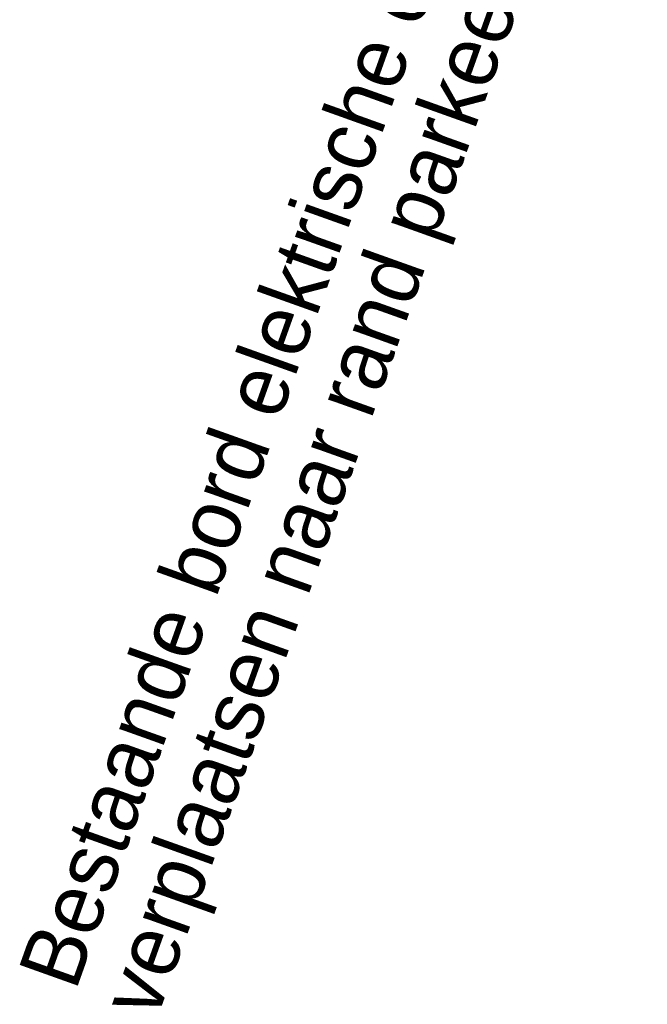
# Model space of a CAD drawing. Header units: metres. Extents: x 136326 to 138181, y 453212 to 454732.
# Tile 42 of 55: x 136699 to 136706, y 454180 to 454192. Entities that reach past the tile are written whole.
import ezdxf

# ---------------------------------------------------------------- set-up
doc = ezdxf.new("R2010")
doc.units = ezdxf.units.M
doc.layers.add('-DR-nw-inr-bebording-txt', color=2, linetype='Continuous')
doc.styles.add('eurostile', font='txt')

msp = doc.modelspace()

# ---------------------------------------------------------------- texts
at = {"layer": '-DR-nw-inr-bebording-txt', "insert": (136700.6096225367, 454180.0160117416), "char_height": 0.75, "attachment_point": 7, "rotation": 70.33562535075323, "line_spacing_factor": 0.8360563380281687, "style": 'eurostile'}
msp.add_mtext('Bestaande bord elektrische oplader\\Pverplaatsen naar rand parkeervakken', dxfattribs=at)

doc.saveas('drawing.dxf')
